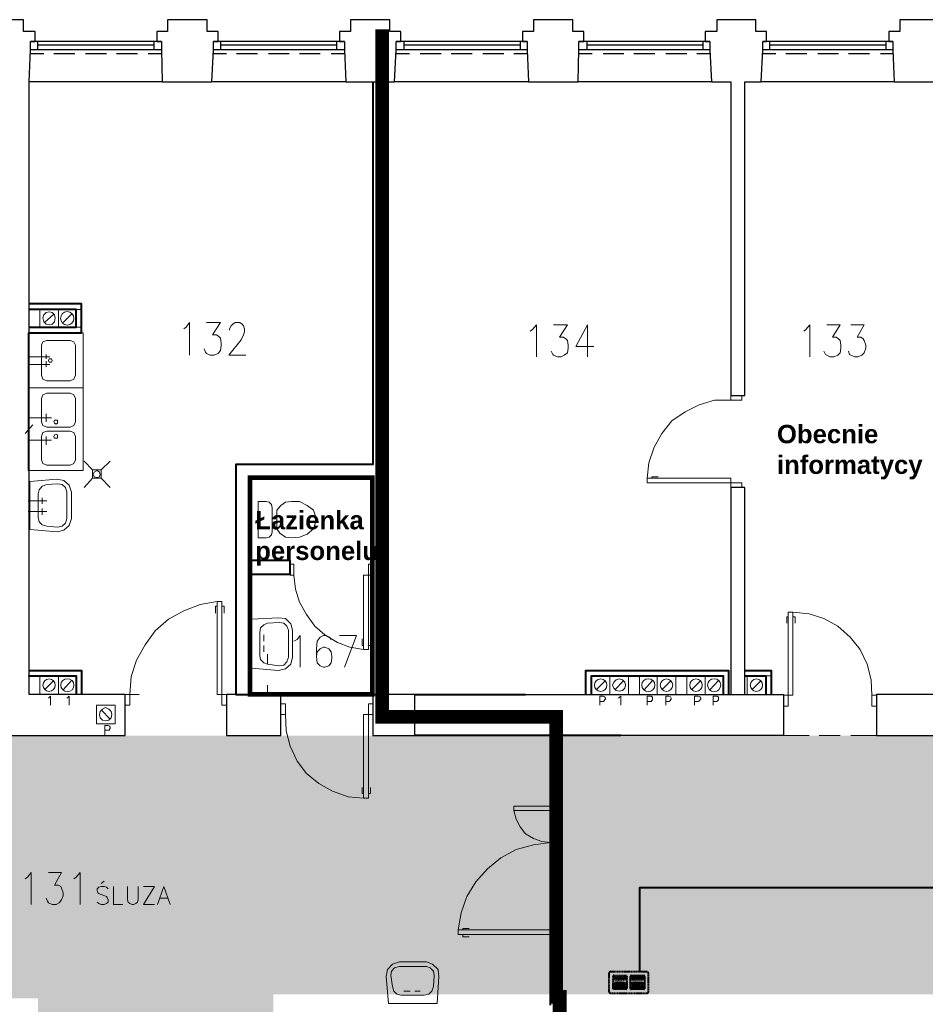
# Model space of a CAD drawing. Header units: millimetres. Extents: x 1 to 17496, y 1 to 30809.
# Tile 89 of 256: x 9136 to 10120, y 12992 to 14062. Entities that reach past the tile are written whole.
import ezdxf
from ezdxf.enums import TextEntityAlignment as Align

# ---------------------------------------------------------------- set-up
doc = ezdxf.new("R2010")
doc.units = ezdxf.units.MM
for name, pattern in [('BORDER', [1.75, 0.5, -0.25, 0.5, -0.25, 0, -0.25]), ('CENTER', [2, 1.25, -0.25, 0.25, -0.25]), ('DASHDOT2', [0.5, 0.25, -0.125, 0, -0.125])]:
    doc.linetypes.add(name, pattern=pattern)
for name, color, linetype, lineweight in [('0_Przyz_FIM1100', 1, 'BORDER', 40), ('0_Przyz_FIM1200', 1, 'CENTER', 40), ('0_Przyz_granicze oddziałów', 6, 'CENTER', 40), ('0_Przyz_instalacja do central', 1, 'Continuous', 40), ('0_Przyz_Ramka x4', 1, 'BORDER', 40), ('0_Przyz_Sala chorych', 5, 'BORDER', 40), ('0_Przyz_Łazienka personelu', 200, 'CENTER', 40), ('N_SSP_ewakuacja', 4, 'CENTER', 40)]:
    doc.layers.add(name, color=color, linetype=linetype, lineweight=lineweight)
for name, color, linetype in [('2DE_TXTMARK', 41, 'Continuous'), ('2DE_TXTNUM', 11, 'Continuous'), ('PDF _Geometria', 7, 'Continuous')]:
    doc.layers.add(name, color=color, linetype=linetype)
doc.styles.add('arial', font='arialbd.ttf')
doc.styles.add('CP_ATTR', font='ARIAL.TTF')
doc.styles.add('CP_ELATT', font='ARIAL.TTF')

# ---------------------------------------------------------------- blocks, each defined once
blk = doc.blocks.new('2de_abb_sig_046_18mvjo')
blk.add_lwpolyline([(0, 40), (0, 0, 0.414214), (1.5, -1.5), (21.5, -1.5, 0.414214), (23, 0), (23, 40, 0.414214), (21.5, 41.5), (1.5, 41.5, 0.414214)], format="xyb", close=True)
at = {"flags": 128}
for points in [[(4, 22.6), (4, 36.4)], [(4.6, 37), (18.4, 37)], [(19, 36.4), (19, 22.6)], [(18.4, 22), (4.6, 22)], [(4, 3.6), (4, 17.4)], [(4.6, 18), (18.4, 18)], [(19, 17.4), (19, 3.6)], [(18.4, 3), (4.6, 3)]]:
    blk.add_lwpolyline(points, dxfattribs=at)
for centre, start, end in [((4.6, 36.4), 90, 180), ((18.4, 36.4), 0, 90), ((4.6, 22.6), 180, 270), ((18.4, 22.6), 270, 0), ((4.6, 17.4), 90, 180), ((18.4, 17.4), 0, 90), ((4.6, 3.6), 180, 270), ((18.4, 3.6), 270, 0)]:
    blk.add_arc(centre, 0.6, start, end)
at = {"linetype": 'Continuous', "style": 'CP_ATTR', "flags": 9}
for tag in ['NAME', 'ARTICLE', 'MARK2', 'OTHER1', 'PRODUCT-TYPE', 'ORDER-NO', 'PRODUCER', 'VOLTAGE', 'CURRENT', 'POWER', 'CHARACTER', 'IP', 'OTHER', 'LINK', 'WEIGHT', 'NUMBER', 'GROUP', 'FUNCTION', 'EL-STATUS']:
    blk.add_attdef(tag, text='', height=0.00005, dxfattribs=at).set_placement((0, 0), align=Align.MIDDLE_LEFT)
at = {"layer": '2DE_TXTMARK', "linetype": 'ByBlock', "style": 'CP_ATTR', "width": 0.8, "flags": 8}
blk.add_attdef('MARK1', text='', height=1.8, dxfattribs=at).set_placement((11.5, 47), align=Align.CENTER)
at = {"layer": '2DE_TXTNUM', "style": 'CP_ELATT', "width": 0.8}
blk.add_attdef('TAG', text='', height=2.5, dxfattribs=at).set_placement((11.5, 43), align=Align.CENTER)
blk = doc.blocks.new('2de_abb_sig_007_fzx2ohn')
blk.add_hatch(color=10).paths.add_polyline_path([(1.5, -2.3), (13.5, -2.3), (13.5, 0), (1.5, 0)])
at = {"color": 10}
for p, q in [((1.5, 0), (13.5, 0)), ((1.5, 0), (1.5, -2.3)), ((13.5, 0), (13.5, -2.3)), ((1.5, -2.3), (13.5, -2.3))]:
    blk.add_line(p, q, dxfattribs=at)
at = {"flags": 128}
for points in [[(0, -6.9), (0, 6.9)], [(0.6, 7.5), (14.4, 7.5)], [(15, 6.9), (15, -6.9)], [(14.4, -7.5), (0.6, -7.5)]]:
    blk.add_lwpolyline(points, dxfattribs=at)
for points in [[(1.5, 3.4), (1.5, 6.4)], [(2, 6.4), (2, 3.4)], [(2.4, 3.4), (2.4, 6.4)], [(2.9, 6.4), (2.9, 3.4)], [(3.3, 3.4), (3.3, 6.4)], [(3.8, 6.4), (3.8, 3.4)], [(4.2, 3.4), (4.2, 6.4)], [(4.7, 6.4), (4.7, 3.4)], [(5.1, 3.4), (5.1, 6.4)], [(5.6, 6.4), (5.6, 3.4)], [(6, 3.4), (6, 6.4)], [(6.5, 6.4), (6.5, 3.4)], [(6.9, 3.4), (6.9, 6.4)], [(7.4, 6.4), (7.4, 3.4)], [(7.8, 3.4), (7.8, 6.4)], [(8.3, 6.4), (8.3, 3.4)], [(8.7, 3.4), (8.7, 6.4)], [(9.2, 6.4), (9.2, 3.4)], [(9.6, 3.4), (9.6, 6.4)], [(10.1, 6.4), (10.1, 3.4)], [(10.5, 3.4), (10.5, 6.4)], [(11, 6.4), (11, 3.4)], [(11.4, 3.4), (11.4, 6.4)], [(11.9, 6.4), (11.9, 3.4)], [(12.3, 3.4), (12.3, 6.4)], [(12.8, 6.4), (12.8, 3.4)], [(13.2, 3.4), (13.2, 6.4)], [(13.7, 6.4), (13.7, 3.4)], [(1.5, -6.4), (1.5, -3.4)], [(2, -3.4), (2, -6.4)], [(2.4, -6.4), (2.4, -3.4)], [(2.9, -3.4), (2.9, -6.4)], [(3.3, -6.4), (3.3, -3.4)], [(3.8, -3.4), (3.8, -6.4)], [(4.2, -6.4), (4.2, -3.4)], [(4.7, -3.4), (4.7, -6.4)], [(5.1, -6.4), (5.1, -3.4)], [(5.6, -3.4), (5.6, -6.4)], [(6, -6.4), (6, -3.4)], [(6.5, -3.4), (6.5, -6.4)], [(6.9, -6.4), (6.9, -3.4)], [(7.4, -3.4), (7.4, -6.4)], [(7.8, -6.4), (7.8, -3.4)], [(8.3, -3.4), (8.3, -6.4)], [(8.7, -6.4), (8.7, -3.4)], [(9.2, -3.4), (9.2, -6.4)], [(9.6, -6.4), (9.6, -3.4)], [(10.1, -3.4), (10.1, -6.4)], [(10.5, -6.4), (10.5, -3.4)], [(11, -3.4), (11, -6.4)], [(11.4, -6.4), (11.4, -3.4)], [(11.9, -3.4), (11.9, -6.4)], [(12.3, -6.4), (12.3, -3.4)], [(12.8, -3.4), (12.8, -6.4)], [(13.2, -6.4), (13.2, -3.4)], [(13.7, -3.4), (13.7, -6.4)]]:
    blk.add_lwpolyline(points)
for centre, radius, start, end in [((0.6, 6.9), 0.6, 90, 180), ((1.7, 6.4), 0.225, 0, 180), ((1.7, 3.4), 0.225, 180, 0), ((2.6, 6.4), 0.225, 0, 180), ((2.6, 3.4), 0.225, 180, 0), ((3.5, 6.4), 0.225, 0, 180), ((3.5, 3.4), 0.225, 180, 0), ((4.4, 6.4), 0.225, 0, 180), ((4.4, 3.4), 0.225, 180, 0), ((5.3, 6.4), 0.225, 0, 180), ((5.3, 3.4), 0.225, 180, 0), ((6.2, 6.4), 0.225, 0, 180), ((6.2, 3.4), 0.225, 180, 0), ((7.1, 6.4), 0.225, 0, 180), ((7.1, 3.4), 0.225, 180, 0), ((8, 6.4), 0.225, 0, 180), ((8, 3.4), 0.225, 180, 0), ((8.9, 6.4), 0.225, 0, 180), ((8.9, 3.4), 0.225, 180, 0), ((9.8, 6.4), 0.225, 0, 180), ((9.8, 3.4), 0.225, 180, 0), ((10.7, 6.4), 0.225, 0, 180), ((10.7, 3.4), 0.225, 180, 0), ((11.6, 6.4), 0.225, 0, 180), ((11.6, 3.4), 0.225, 180, 0), ((12.5, 6.4), 0.225, 0, 180), ((12.5, 3.4), 0.225, 180, 0), ((13.4, 6.4), 0.225, 0, 180), ((13.4, 3.4), 0.225, 180, 0), ((14.4, 6.9), 0.6, 0, 90), ((0.6, -6.9), 0.6, 180, 270), ((1.7, -3.4), 0.225, 0, 180), ((1.7, -6.4), 0.225, 180, 0), ((2.6, -3.4), 0.225, 0, 180), ((2.6, -6.4), 0.225, 180, 0), ((3.5, -3.4), 0.225, 0, 180), ((3.5, -6.4), 0.225, 180, 0), ((4.4, -3.4), 0.225, 0, 180), ((4.4, -6.4), 0.225, 180, 0), ((5.3, -3.4), 0.225, 0, 180), ((5.3, -6.4), 0.225, 180, 0), ((6.2, -3.4), 0.225, 0, 180), ((6.2, -6.4), 0.225, 180, 0), ((7.1, -3.4), 0.225, 0, 180), ((7.1, -6.4), 0.225, 180, 0), ((8, -3.4), 0.225, 0, 180), ((8, -6.4), 0.225, 180, 0), ((8.9, -3.4), 0.225, 0, 180), ((8.9, -6.4), 0.225, 180, 0), ((9.8, -3.4), 0.225, 0, 180), ((9.8, -6.4), 0.225, 180, 0), ((10.7, -3.4), 0.225, 0, 180), ((10.7, -6.4), 0.225, 180, 0), ((11.6, -3.4), 0.225, 0, 180), ((11.6, -6.4), 0.225, 180, 0), ((12.5, -3.4), 0.225, 0, 180), ((12.5, -6.4), 0.225, 180, 0), ((13.4, -3.4), 0.225, 0, 180), ((13.4, -6.4), 0.225, 180, 0), ((14.4, -6.9), 0.6, 270, 0)]:
    blk.add_arc(centre, radius, start, end)
at = {"linetype": 'Continuous', "style": 'CP_ATTR', "flags": 9}
for tag in ['EL-STATUS', 'FUNCTION', 'GROUP', 'NUMBER', 'WEIGHT', 'LINK', 'OTHER', 'IP', 'CHARACTER', 'POWER', 'CURRENT', 'VOLTAGE', 'PRODUCER', 'ORDER-NO', 'PRODUCT-TYPE', 'OTHER1', 'MARK2', 'ARTICLE', 'NAME']:
    blk.add_attdef(tag, text='', height=0.00005, dxfattribs=at).set_placement((0, -6.9), align=Align.MIDDLE_LEFT)
at = {"layer": '2DE_TXTMARK', "linetype": 'ByBlock', "style": 'CP_ATTR', "width": 0.8, "flags": 8}
blk.add_attdef('MARK1', text='', height=1.8, dxfattribs=at).set_placement((7.5, 1.5), align=Align.MIDDLE_CENTER)
at = {"layer": '2DE_TXTNUM', "style": 'CP_ELATT', "width": 0.8}
blk.add_attdef('TAG', text='', height=2.5, dxfattribs=at).set_placement((7.5, 9), align=Align.CENTER)
blk = doc.blocks.new('2de_abb_sig_005_fzxsvu1')
blk.add_hatch(color=50).paths.add_polyline_path([(1.5, -2.3), (13.5, -2.3), (13.5, 0), (1.5, 0)])
at = {"color": 50}
for p, q in [((1.5, 0), (13.5, 0)), ((1.5, 0), (1.5, -2.3)), ((13.5, 0), (13.5, -2.3)), ((1.5, -2.3), (13.5, -2.3))]:
    blk.add_line(p, q, dxfattribs=at)
at = {"flags": 128}
for points in [[(0, -6.9), (0, 6.9)], [(0.6, 7.5), (14.4, 7.5)], [(15, 6.9), (15, -6.9)], [(14.4, -7.5), (0.6, -7.5)]]:
    blk.add_lwpolyline(points, dxfattribs=at)
for points in [[(1.5, 3.4), (1.5, 6.4)], [(2, 6.4), (2, 3.4)], [(2.4, 3.4), (2.4, 6.4)], [(2.9, 6.4), (2.9, 3.4)], [(3.3, 3.4), (3.3, 6.4)], [(3.8, 6.4), (3.8, 3.4)], [(4.2, 3.4), (4.2, 6.4)], [(4.7, 6.4), (4.7, 3.4)], [(5.1, 3.4), (5.1, 6.4)], [(5.6, 6.4), (5.6, 3.4)], [(6, 3.4), (6, 6.4)], [(6.5, 6.4), (6.5, 3.4)], [(6.9, 3.4), (6.9, 6.4)], [(7.4, 6.4), (7.4, 3.4)], [(7.8, 3.4), (7.8, 6.4)], [(8.3, 6.4), (8.3, 3.4)], [(8.7, 3.4), (8.7, 6.4)], [(9.2, 6.4), (9.2, 3.4)], [(9.6, 3.4), (9.6, 6.4)], [(10.1, 6.4), (10.1, 3.4)], [(10.5, 3.4), (10.5, 6.4)], [(11, 6.4), (11, 3.4)], [(11.4, 3.4), (11.4, 6.4)], [(11.9, 6.4), (11.9, 3.4)], [(12.3, 3.4), (12.3, 6.4)], [(12.8, 6.4), (12.8, 3.4)], [(13.2, 3.4), (13.2, 6.4)], [(13.7, 6.4), (13.7, 3.4)], [(1.5, -6.4), (1.5, -3.4)], [(2, -3.4), (2, -6.4)], [(2.4, -6.4), (2.4, -3.4)], [(2.9, -3.4), (2.9, -6.4)], [(3.3, -6.4), (3.3, -3.4)], [(3.8, -3.4), (3.8, -6.4)], [(4.2, -6.4), (4.2, -3.4)], [(4.7, -3.4), (4.7, -6.4)], [(5.1, -6.4), (5.1, -3.4)], [(5.6, -3.4), (5.6, -6.4)], [(6, -6.4), (6, -3.4)], [(6.5, -3.4), (6.5, -6.4)], [(6.9, -6.4), (6.9, -3.4)], [(7.4, -3.4), (7.4, -6.4)], [(7.8, -6.4), (7.8, -3.4)], [(8.3, -3.4), (8.3, -6.4)], [(8.7, -6.4), (8.7, -3.4)], [(9.2, -3.4), (9.2, -6.4)], [(9.6, -6.4), (9.6, -3.4)], [(10.1, -3.4), (10.1, -6.4)], [(10.5, -6.4), (10.5, -3.4)], [(11, -3.4), (11, -6.4)], [(11.4, -6.4), (11.4, -3.4)], [(11.9, -3.4), (11.9, -6.4)], [(12.3, -6.4), (12.3, -3.4)], [(12.8, -3.4), (12.8, -6.4)], [(13.2, -6.4), (13.2, -3.4)], [(13.7, -3.4), (13.7, -6.4)]]:
    blk.add_lwpolyline(points)
for centre, radius, start, end in [((0.6, 6.9), 0.6, 90, 180), ((1.7, 6.4), 0.225, 0, 180), ((1.7, 3.4), 0.225, 180, 0), ((2.6, 6.4), 0.225, 0, 180), ((2.6, 3.4), 0.225, 180, 0), ((3.5, 6.4), 0.225, 0, 180), ((3.5, 3.4), 0.225, 180, 0), ((4.4, 6.4), 0.225, 0, 180), ((4.4, 3.4), 0.225, 180, 0), ((5.3, 6.4), 0.225, 0, 180), ((5.3, 3.4), 0.225, 180, 0), ((6.2, 6.4), 0.225, 0, 180), ((6.2, 3.4), 0.225, 180, 0), ((7.1, 6.4), 0.225, 0, 180), ((7.1, 3.4), 0.225, 180, 0), ((8, 6.4), 0.225, 0, 180), ((8, 3.4), 0.225, 180, 0), ((8.9, 6.4), 0.225, 0, 180), ((8.9, 3.4), 0.225, 180, 0), ((9.8, 6.4), 0.225, 0, 180), ((9.8, 3.4), 0.225, 180, 0), ((10.7, 6.4), 0.225, 0, 180), ((10.7, 3.4), 0.225, 180, 0), ((11.6, 6.4), 0.225, 0, 180), ((11.6, 3.4), 0.225, 180, 0), ((12.5, 6.4), 0.225, 0, 180), ((12.5, 3.4), 0.225, 180, 0), ((13.4, 6.4), 0.225, 0, 180), ((13.4, 3.4), 0.225, 180, 0), ((14.4, 6.9), 0.6, 0, 90), ((0.6, -6.9), 0.6, 180, 270), ((1.7, -3.4), 0.225, 0, 180), ((1.7, -6.4), 0.225, 180, 0), ((2.6, -3.4), 0.225, 0, 180), ((2.6, -6.4), 0.225, 180, 0), ((3.5, -3.4), 0.225, 0, 180), ((3.5, -6.4), 0.225, 180, 0), ((4.4, -3.4), 0.225, 0, 180), ((4.4, -6.4), 0.225, 180, 0), ((5.3, -3.4), 0.225, 0, 180), ((5.3, -6.4), 0.225, 180, 0), ((6.2, -3.4), 0.225, 0, 180), ((6.2, -6.4), 0.225, 180, 0), ((7.1, -3.4), 0.225, 0, 180), ((7.1, -6.4), 0.225, 180, 0), ((8, -3.4), 0.225, 0, 180), ((8, -6.4), 0.225, 180, 0), ((8.9, -3.4), 0.225, 0, 180), ((8.9, -6.4), 0.225, 180, 0), ((9.8, -3.4), 0.225, 0, 180), ((9.8, -6.4), 0.225, 180, 0), ((10.7, -3.4), 0.225, 0, 180), ((10.7, -6.4), 0.225, 180, 0), ((11.6, -3.4), 0.225, 0, 180), ((11.6, -6.4), 0.225, 180, 0), ((12.5, -3.4), 0.225, 0, 180), ((12.5, -6.4), 0.225, 180, 0), ((13.4, -3.4), 0.225, 0, 180), ((13.4, -6.4), 0.225, 180, 0), ((14.4, -6.9), 0.6, 270, 0)]:
    blk.add_arc(centre, radius, start, end)
at = {"linetype": 'Continuous', "style": 'CP_ATTR', "flags": 9}
for tag in ['EL-STATUS', 'FUNCTION', 'GROUP', 'NUMBER', 'WEIGHT', 'LINK', 'OTHER', 'IP', 'CHARACTER', 'POWER', 'CURRENT', 'VOLTAGE', 'PRODUCER', 'ORDER-NO', 'PRODUCT-TYPE', 'OTHER1', 'MARK2', 'ARTICLE', 'NAME']:
    blk.add_attdef(tag, text='', height=0.00005, dxfattribs=at).set_placement((0, -6.9), align=Align.MIDDLE_LEFT)
at = {"layer": '2DE_TXTMARK', "linetype": 'ByBlock', "style": 'CP_ATTR', "width": 0.8, "flags": 8}
blk.add_attdef('MARK1', text='', height=1.8, dxfattribs=at).set_placement((7.5, 1.5), align=Align.MIDDLE_CENTER)
at = {"layer": '2DE_TXTNUM', "style": 'CP_ELATT', "width": 0.8}
blk.add_attdef('TAG', text='', height=2.5, dxfattribs=at).set_placement((7.5, 9), align=Align.CENTER)

msp = doc.modelspace()

# ---------------------------------------------------------------- hatches: boundary and pattern name
at = {"layer": 'N_SSP_ewakuacja', "lineweight": 60, "transparency": 33554457}
h = msp.add_hatch(color=51, dxfattribs=at)
h.dxf.hatch_style = 1
h.paths.add_polyline_path([(5586.2, 13139.6), (5591.6, 13124.3), (5591.6, 12998.2), (9155.5, 12998.2), (9155.5, 12381.5), (9411.6, 12381.5), (9411.6, 13002.4), (13346.5, 13002.4), (13346.5, 12870.1), (13564.1, 12870.1), (13564.1, 13410), (13350.7, 13410), (13350.7, 13283.7), (6331.8, 13283.7), (6331.8, 13153), (6137.1, 13153), (6137.1, 13139.6)])

# ---------------------------------------------------------------- linework, layer by layer
at = {"layer": '0_Przyz_granicze oddziałów', "linetype": 'DASHDOT2', "lineweight": 53, "ltscale": 500, "const_width": 15}
msp.add_lwpolyline([(9529.8, 14051.8), (9529.8, 13304.3), (9719, 13304.3), (9719, 12999.8), (9722.8, 12999.8), (9722.8, 12515), (9730.2, 11393.8), (9730.2, 11393.8)], dxfattribs=at)
at = {"layer": '0_Przyz_instalacja do central'}
msp.add_lwpolyline([(11458.7, 13118.2), (9809.7, 13118.2), (9809.7, 13027.1)], dxfattribs=at)
at = {"layer": '0_Przyz_Łazienka personelu', "ltscale": 500, "const_width": 5}
msp.add_lwpolyline([(9386, 13564.4), (9519.2, 13564.4), (9519.2, 13328.7), (9386.1, 13328.7)], close=True, dxfattribs=at)
at = {"layer": 'PDF _Geometria', "lineweight": 25}
for points in [[(9092, 13994.8), (9092, 13328.6), (8998.5, 13328.6), (8998.5, 13284), (9250.3, 13284), (9250.3, 13328.6), (9145.9, 13328.6), (9145.9, 13994.8), (9147.6, 14029.3), (9147.6, 14038.6), (9152.6, 14038.6), (9152.6, 14049.5), (9140, 14049.5), (9140, 14062.2), (9118.9, 14062.2), (9097.9, 14062.2), (9097.9, 14049.5), (9085.2, 14049.5), (9085.2, 14038.6), (9090.3, 14038.6), (9090.3, 14029.3), (9092, 13994.8), (8947.1, 13994.8)], [(9290.7, 13994.8), (9344.6, 13994.8), (9346.3, 14029.3), (9346.3, 14038.6), (9351.4, 14038.6), (9351.4, 14049.5), (9339.6, 14049.5), (9339.6, 14062.2), (9317.7, 14062.2), (9296.6, 14062.2), (9296.6, 14049.5), (9284.8, 14049.5), (9284.8, 14038.6), (9289.9, 14038.6), (9289.9, 14029.3), (9290.7, 13994.8), (9145.9, 13994.8)], [(9490.3, 13994.8), (9543.4, 13994.8), (9545.1, 14029.3), (9545.1, 14038.6), (9550.1, 14038.6), (9550.1, 14049.5), (9538.3, 14049.5), (9538.3, 14062.2), (9516.4, 14062.2), (9495.4, 14062.2), (9495.4, 14049.5), (9483.6, 14049.5), (9483.6, 14038.6), (9488.7, 14038.6), (9488.7, 14029.3), (9490.3, 13994.8), (9344.6, 13994.8)], [(9689.1, 13994.8), (9743, 13994.8), (9743.8, 14029.3), (9743.8, 14038.6), (9748.9, 14038.6), (9748.9, 14049.5), (9737.1, 14049.5), (9737.1, 14062.2), (9716.1, 14062.2), (9694.2, 14062.2), (9694.2, 14049.5), (9682.4, 14049.5), (9682.4, 14038.6), (9687.4, 14038.6), (9687.4, 14029.3), (9689.1, 13994.8), (9543.4, 13994.8)], [(9887.9, 13994.8), (9908.9, 13994.8), (9908.9, 13653.7), (9924.1, 13653.7), (9924.1, 13994.8), (9941.8, 13994.8), (9943.5, 14029.3), (9943.5, 14038.6), (9947.7, 14038.6), (9947.7, 14049.5), (9935.9, 14049.5), (9935.9, 14062.2), (9914.8, 14062.2), (9893.8, 14062.2), (9893.8, 14049.5), (9881.1, 14049.5), (9881.1, 14038.6), (9886.2, 14038.6), (9886.2, 14029.3), (9887.9, 13994.8), (9743, 13994.8)], [(10086.6, 13994.8), (10140.5, 13994.8), (10142.2, 14029.3), (10142.2, 14038.6), (10147.3, 14038.6), (10147.3, 14049.5), (10135.5, 14049.5), (10135.5, 14062.2), (10113.6, 14062.2), (10092.5, 14062.2), (10092.5, 14049.5), (10080.7, 14049.5), (10080.7, 14038.6), (10084.9, 14038.6), (10084.9, 14029.3), (10086.6, 13994.8), (9941.8, 13994.8)], [(9289.9, 14038.6), (9147.6, 14038.6)], [(9155.1, 14038.6), (9155.1, 14029.3)], [(9281.5, 14034.4), (9155.1, 14034.4)], [(9281.5, 14038.6), (9281.5, 14029.3)], [(9488.7, 14038.6), (9346.3, 14038.6)], [(9353.9, 14038.6), (9353.9, 14029.3)], [(9480.2, 14034.4), (9353.9, 14034.4)], [(9480.2, 14038.6), (9480.2, 14029.3)], [(9687.4, 14038.6), (9545.1, 14038.6)], [(9553.5, 14038.6), (9553.5, 14029.3)], [(9679.8, 14034.4), (9553.5, 14034.4)], [(9679.8, 14038.6), (9679.8, 14029.3)], [(9886.2, 14038.6), (9743.8, 14038.6)], [(9752.3, 14038.6), (9752.3, 14029.3)], [(9878.6, 14034.4), (9752.3, 14034.4)], [(9878.6, 14038.6), (9878.6, 14029.3)], [(10084.9, 14038.6), (9943.5, 14038.6)], [(9951, 14038.6), (9951, 14029.3)], [(10077.4, 14034.4), (9951, 14034.4)], [(10077.4, 14038.6), (10077.4, 14029.3)], [(9161.9, 14025.1), (9146.7, 14025.1)], [(9289.9, 14029.3), (9147.6, 14029.3)], [(9195.6, 14025.1), (9172.8, 14025.1)], [(9230.1, 14025.1), (9207.3, 14025.1)], [(9263.8, 14025.1), (9241, 14025.1)], [(9289.9, 14025.1), (9275.6, 14025.1)], [(9488.7, 14029.3), (9346.3, 14029.3)], [(9360.6, 14025.1), (9346.3, 14025.1)], [(9394.3, 14025.1), (9371.6, 14025.1)], [(9428.9, 14025.1), (9406.1, 14025.1)], [(9462.5, 14025.1), (9439.8, 14025.1)], [(9488.7, 14025.1), (9474.3, 14025.1)], [(9687.4, 14029.3), (9545.1, 14029.3)], [(9559.4, 14025.1), (9545.1, 14025.1)], [(9593.9, 14025.1), (9571.2, 14025.1)], [(9627.6, 14025.1), (9604.9, 14025.1)], [(9662.2, 14025.1), (9639.4, 14025.1)], [(9687.4, 14025.1), (9673.1, 14025.1)], [(9886.2, 14029.3), (9743.8, 14029.3)], [(9758.2, 14025.1), (9743.8, 14025.1)], [(9792.7, 14025.1), (9770, 14025.1)], [(9826.4, 14025.1), (9803.6, 14025.1)], [(9860.9, 14025.1), (9838.2, 14025.1)], [(9886.2, 14025.1), (9871.9, 14025.1)], [(9957.8, 14025.1), (9942.6, 14025.1)], [(10084.9, 14029.3), (9943.5, 14029.3)], [(9991.5, 14025.1), (9968.7, 14025.1)], [(10026, 14025.1), (10003.3, 14025.1)], [(10059.7, 14025.1), (10036.9, 14025.1)], [(10085.8, 14025.1), (10071.5, 14025.1)], [(9924.1, 13328.6), (9924.1, 13553.5), (9908.9, 13553.5), (9908.9, 13328.6)], [(9685.7, 13328.6), (9966.2, 13328.6), (9966.2, 13284), (9789.3, 13284)]]:
    msp.add_lwpolyline(points, dxfattribs=at)
at = {"layer": 'PDF _Geometria', "lineweight": 18}
for points in [[(9234.3, 13994.8), (9216.6, 13994.8)], [(9588, 13994.8), (9569.5, 13994.8)], [(9145.9, 13797.7), (9145.9, 13779.2)], [(9197.2, 13747.2), (9203.1, 13747.2)], [(9162.7, 13732.9), (9172.8, 13742.1)], [(9182.9, 13732.9), (9192.2, 13742.1)], [(9197.2, 13727.8), (9203.1, 13727.8)], [(9314.3, 13726.1), (9316.8, 13727.8), (9320.2, 13732.9), (9320.2, 13697.5)], [(9338.7, 13732.9), (9353.9, 13732.9), (9345.5, 13719.4), (9349.7, 13719.4), (9352.2, 13717.7), (9353.9, 13716), (9354.7, 13711), (9354.7, 13707.6), (9353.9, 13702.6), (9351.4, 13699.2), (9347.2, 13697.5), (9342.9, 13697.5), (9338.7, 13699.2), (9337.9, 13700.9), (9336.2, 13704.2)], [(9364, 13724.5), (9364, 13726.1), (9365.7, 13729.5), (9367.4, 13731.2), (9369.9, 13732.9), (9375, 13732.9), (9377.5, 13731.2), (9379.2, 13729.5), (9380, 13726.1), (9380, 13722.8), (9379.2, 13719.4), (9376.6, 13714.3), (9363.2, 13697.5), (9381.7, 13697.5)], [(9690.8, 13723.6), (9693.3, 13725.3), (9697.5, 13730.3), (9697.5, 13695.8)], [(9716.1, 13730.3), (9731.2, 13730.3), (9722.8, 13716.9), (9727, 13716.9), (9729.5, 13715.2), (9731.2, 13713.5), (9732.1, 13708.4), (9732.1, 13705.1), (9731.2, 13700), (9727.8, 13697.5), (9724.5, 13695.8), (9720.3, 13695.8), (9716.1, 13697.5), (9715.2, 13698.3), (9713.5, 13701.7)], [(9753.1, 13695.8), (9753.1, 13730.3), (9740.5, 13706.8), (9759.8, 13706.8)], [(9988.1, 13723.6), (9990.6, 13725.3), (9994.8, 13730.3), (9994.8, 13695.8)], [(10013.4, 13730.3), (10027.7, 13730.3), (10019.3, 13716.9), (10023.5, 13716.9), (10026, 13715.2), (10027.7, 13713.5), (10028.5, 13708.4), (10028.5, 13705.1), (10027.7, 13700), (10025.1, 13697.5), (10020.9, 13695.8), (10016.7, 13695.8), (10013.4, 13697.5), (10011.7, 13698.3), (10010, 13701.7)], [(10039.5, 13730.3), (10053.8, 13730.3), (10046.2, 13716.9), (10050.4, 13716.9), (10052.9, 13715.2), (10053.8, 13713.5), (10055.5, 13708.4), (10055.5, 13705.1), (10053.8, 13700), (10051.3, 13697.5), (10047, 13695.8), (10043.7, 13695.8), (10039.5, 13697.5), (10037.8, 13698.3), (10036.9, 13701.7)], [(9145, 13695.8), (9168.6, 13695.8)], [(9164.4, 13698.3), (9164.4, 13693.3)], [(9145, 13687.4), (9168.6, 13687.4)], [(9164.4, 13684.9), (9164.4, 13690.8)], [(9908.9, 13648.7), (9891.2, 13648.7), (9874.4, 13643.6), (9859.2, 13636), (9844.9, 13625.9), (9834, 13612.4), (9825.5, 13597.3), (9819.6, 13580.4), (9818, 13563.6)], [(9145, 13629.3), (9170.3, 13629.3)], [(9164.4, 13633.5), (9164.4, 13625.1)], [(9150.1, 13621.7), (9141.7, 13612.4)], [(9145.9, 13625.9), (9145.9, 13608.2)], [(9164.4, 13599.8), (9164.4, 13609.1)], [(9145, 13604.9), (9170.3, 13604.9)], [(9205.7, 13582.1), (9214.9, 13572.9)], [(9234.3, 13582.1), (9224.2, 13572.9)], [(9214.9, 13563.6), (9214.9, 13572.9), (9224.2, 13572.9), (9224.2, 13563.6), (9214.9, 13563.6), (9205.7, 13553.5)], [(9224.2, 13563.6), (9234.3, 13553.5)], [(9823, 13563.6), (9823, 13565.3), (9829.8, 13565.3)], [(9160.2, 13542.5), (9160.2, 13535.8)], [(9145, 13539.2), (9165.2, 13539.2)], [(9160.2, 13524), (9160.2, 13530.7)], [(9145, 13527.4), (9165.2, 13527.4)], [(9385.9, 13521.5), (9385.9, 13503.8)], [(9519.8, 13503.8), (9519.8, 13521.5)], [(9385.9, 13448.2), (9385.9, 13459.2)], [(9433.9, 13458.3), (9435.6, 13443.1), (9439.8, 13428.8), (9447.4, 13415.4), (9456.6, 13402.7), (9467.6, 13393.5), (9481.1, 13385), (9494.5, 13380), (9509.7, 13377.5)], [(9385.9, 13430.5), (9385.9, 13442.3)], [(9255.4, 13328.6), (9257, 13348), (9262.9, 13365.7), (9272.2, 13382.5), (9283.1, 13397.7), (9297.5, 13410.3), (9314.3, 13419.6), (9332, 13426.3), (9350.5, 13429.7)], [(9350.5, 13424.6), (9348.8, 13424.6), (9348.8, 13417)], [(9355.6, 13424.6), (9358.1, 13424.6), (9358.1, 13417)], [(9385.9, 13413.7), (9385.9, 13425.5)], [(9924.1, 13423.8), (9924.1, 13406.1)], [(9370.7, 13422.9), (9370.7, 13404.4)], [(10062.2, 13327.8), (10061.4, 13344.6), (10057.2, 13361.5), (10049.6, 13377.5), (10038.6, 13390.9), (10025.1, 13402.7), (10010, 13411.1), (9994, 13416.2), (9976.3, 13417.9)], [(9385.9, 13396.8), (9385.9, 13407.8)], [(9405.3, 13361.5), (9417.9, 13359.8), (9423, 13360.6), (9426.3, 13364), (9428, 13369), (9428, 13398.5), (9426.3, 13402.7), (9423, 13406.1), (9417.9, 13406.9), (9405.3, 13406.1), (9401.1, 13404.4), (9397.7, 13401), (9396.9, 13396), (9396.9, 13370.7), (9397.7, 13366.5), (9401.1, 13363.1), (9405.3, 13361.5), (9405.3, 13372.4)], [(9971.2, 13412.8), (9969.6, 13412.8), (9969.6, 13406.1)], [(9976.3, 13412.8), (9978.8, 13412.8), (9978.8, 13406.1)], [(9401.1, 13393.5), (9401.1, 13386.7)], [(9433.9, 13386.7), (9437.3, 13388.4), (9440.6, 13392.6), (9440.6, 13358.1)], [(9474.3, 13388.4), (9472.7, 13390.9), (9468.4, 13392.6), (9465.9, 13392.6), (9462.5, 13390.9), (9459.2, 13386.7), (9458.3, 13378.3), (9458.3, 13369.9), (9459.2, 13363.1), (9462.5, 13359.8), (9465.9, 13358.1), (9467.6, 13358.1), (9471.8, 13359.8), (9474.3, 13363.1), (9475.2, 13368.2), (9475.2, 13369.9), (9474.3, 13374.9), (9471.8, 13378.3), (9467.6, 13380), (9465.9, 13380), (9462.5, 13378.3), (9459.2, 13374.9), (9458.3, 13369.9)], [(9488.7, 13358.1), (9502.1, 13392.6), (9483.6, 13392.6)], [(9385.9, 13380), (9385.9, 13390.9)], [(9401.1, 13374.9), (9401.1, 13381.7)], [(9509.7, 13381.7), (9508, 13381.7), (9508, 13389.2)], [(9514.8, 13381.7), (9517.3, 13381.7), (9517.3, 13389.2)], [(9385.9, 13362.3), (9385.9, 13374.1)], [(9157.7, 13348.8), (9145, 13348.8)], [(9822.2, 13354.7), (9839.9, 13354.7)], [(9946.8, 13348.8), (9952.7, 13348.8)], [(9162.7, 13333.7), (9172.8, 13343.8)], [(9182.9, 13333.7), (9192.2, 13343.8)], [(9392.6, 13328.6), (9405.3, 13328.6), (9405.3, 13338.7)], [(9762.4, 13333.7), (9772.5, 13343.8)], [(9782.6, 13333.7), (9792.7, 13343.8)], [(9814.6, 13333.7), (9823.9, 13343.8)], [(9834, 13333.7), (9844.1, 13343.8)], [(9866, 13333.7), (9876.1, 13343.8)], [(9886.2, 13333.7), (9895.4, 13343.8)], [(9931.7, 13333.7), (9941.8, 13343.8)], [(9203.1, 13328.6), (9216.6, 13328.6)], [(9221.7, 13328.6), (9233.5, 13328.6)], [(9239.4, 13328.6), (9250.3, 13328.6), (9265.5, 13328.6)], [(9358.1, 13328.6), (9369.9, 13328.6)], [(9375.8, 13328.6), (9386.7, 13328.6)], [(9166.9, 13324.4), (9167.8, 13325.2), (9169.4, 13326.9), (9169.4, 13316.8)], [(9187.1, 13324.4), (9188, 13325.2), (9189.7, 13326.9), (9189.7, 13316.8)], [(9766.6, 13316.8), (9766.6, 13326.9), (9770, 13326.9), (9771.6, 13326.1), (9772.5, 13324.4), (9772.5, 13323.6), (9771.6, 13322.7), (9771.6, 13321.9), (9770, 13321), (9766.6, 13321)], [(9786.8, 13324.4), (9787.6, 13325.2), (9789.3, 13326.9), (9789.3, 13316.8)], [(9818, 13316.8), (9818, 13326.9), (9822.2, 13326.9), (9823, 13326.1), (9823.9, 13326.1), (9823.9, 13322.7), (9823, 13321.9), (9822.2, 13321), (9818, 13321)], [(9838.2, 13316.8), (9838.2, 13326.9), (9841.5, 13326.9), (9843.2, 13326.1), (9844.1, 13324.4), (9844.1, 13323.6), (9843.2, 13322.7), (9843.2, 13321.9), (9841.5, 13321), (9838.2, 13321)], [(9869.3, 13316.8), (9869.3, 13326.9), (9873.5, 13326.9), (9875.2, 13326.1), (9876.1, 13324.4), (9876.1, 13323.6), (9875.2, 13322.7), (9875.2, 13321.9), (9873.5, 13321), (9869.3, 13321)], [(9889.6, 13316.8), (9889.6, 13326.9), (9893.8, 13326.9), (9894.6, 13326.1), (9895.4, 13326.1), (9895.4, 13322.7), (9894.6, 13321.9), (9893.8, 13321), (9889.6, 13321)], [(9224.2, 13311.8), (9234.3, 13301.7)], [(9424.6, 13306.7), (9425.5, 13289), (9429.7, 13272.2), (9437.3, 13256.2), (9447.4, 13242.7), (9460.9, 13231.8), (9476, 13223.3), (9492.9, 13217.4), (9509.7, 13215.7)], [(9228.4, 13284.8), (9228.4, 13294.9), (9231.8, 13294.9), (9233.5, 13294.1), (9234.3, 13293.2), (9234.3, 13291.5), (9233.5, 13290.7), (9233.5, 13289.9), (9228.4, 13289.9)], [(9966.2, 13284), (9994, 13284)], [(10004.9, 13284), (10027.7, 13284)], [(10039.5, 13284), (10067.3, 13284)], [(9509.7, 13220.8), (9508, 13220.8), (9508, 13227.5)], [(9514.8, 13220.8), (9517.3, 13220.8), (9517.3, 13227.5)], [(9673.1, 13202.3), (9712.7, 13202.3), (9712.7, 13212.4), (9724.5, 13212.4), (9724.5, 13207.3), (9673.1, 13207.3), (9673.1, 13202.3), (9675.6, 13193), (9679.8, 13184.6), (9685.7, 13177), (9694.2, 13172), (9703.4, 13168.6), (9712.7, 13167.7), (9694.2, 13165.2), (9675.6, 13160.2), (9658.8, 13150.9), (9644.5, 13139.1), (9631.8, 13124.8), (9621.7, 13108.8), (9615.8, 13091.1), (9612.5, 13072.6)], [(9141.7, 13128.2), (9144.2, 13129.8), (9148.4, 13134.9), (9148.4, 13100.4)], [(9166.9, 13134.9), (9181.2, 13134.9), (9173.7, 13121.4), (9177.9, 13121.4), (9180.4, 13119.7), (9181.2, 13118.1), (9182.9, 13113), (9182.9, 13109.6), (9181.2, 13105.4), (9178.7, 13102), (9175.3, 13100.4), (9171.1, 13100.4), (9166.9, 13102), (9166.1, 13103.7), (9164.4, 13107.1)], [(9194.7, 13128.2), (9197.2, 13129.8), (9201.5, 13134.9), (9201.5, 13100.4)], [(9224.2, 13123.1), (9227.6, 13125.6)], [(9231.8, 13117.2), (9230.1, 13118.9), (9227.6, 13119.7), (9224.2, 13119.7), (9221.7, 13118.9), (9220, 13117.2), (9220, 13115.5), (9220.8, 13113), (9221.7, 13112.2), (9223.4, 13111.3), (9228.4, 13109.6), (9230.1, 13108.8), (9230.9, 13107.9), (9231.8, 13105.4), (9231.8, 13102.9), (9230.1, 13101.2), (9227.6, 13100.4), (9224.2, 13100.4), (9221.7, 13101.2), (9220, 13102.9)], [(9237.7, 13119.7), (9237.7, 13100.4), (9247.8, 13100.4)], [(9252.8, 13119.7), (9252.8, 13105.4), (9253.7, 13102.9), (9255.4, 13101.2), (9257.9, 13100.4), (9259.6, 13100.4), (9262.1, 13101.2), (9263.8, 13102.9), (9264.6, 13105.4), (9264.6, 13119.7)], [(9282.3, 13100.4), (9270.5, 13100.4), (9282.3, 13119.7), (9270.5, 13119.7)], [(9285.7, 13100.4), (9292.4, 13119.7), (9299.2, 13100.4)], [(9288.2, 13107.1), (9296.6, 13107.1)], [(9617.5, 13072.6), (9617.5, 13074.3), (9624.3, 13074.3)], [(9617.5, 13067.5), (9617.5, 13065), (9624.3, 13065)], [(9553.5, 13006), (9560.2, 13006)], [(9571.2, 13006), (9565.3, 13006)]]:
    msp.add_lwpolyline(points, dxfattribs=at)
at = {"layer": 'PDF _Geometria', "lineweight": 40}
for points in [[(9519.8, 13994.8), (9519.8, 13578.7), (9370.7, 13578.7), (9370.7, 13328.6), (9385.9, 13328.6), (9385.9, 13459.2), (9429.7, 13459.2), (9429.7, 13474.3), (9385.9, 13474.3), (9385.9, 13563.6), (9519.8, 13563.6), (9519.8, 13328.6), (9535, 13328.6), (9535, 13994.8)], [(9145.9, 13721.9), (9203.1, 13721.9), (9203.1, 13753.1), (9145.9, 13753.1)], [(9145.9, 13727.8), (9197.2, 13727.8), (9197.2, 13747.2), (9145.9, 13747.2)], [(9145.9, 13354.7), (9203.1, 13354.7), (9203.1, 13328.6)], [(9145.9, 13348.8), (9197.2, 13348.8), (9197.2, 13328.6)], [(9751.4, 13328.6), (9751.4, 13354.7), (9906.4, 13354.7), (9906.4, 13328.6)], [(9757.3, 13328.6), (9757.3, 13348.8), (9900.5, 13348.8), (9900.5, 13328.6)], [(9924.1, 13354.7), (9952.7, 13354.7), (9952.7, 13328.6)], [(9924.1, 13348.8), (9946.8, 13348.8), (9946.8, 13328.6)], [(9565.3, 13328.6), (9685.7, 13328.6)], [(9789.3, 13284), (9565.3, 13284)], [(9724.5, 13284), (9724.5, 13212.4), (9712.7, 13212.4), (9712.7, 13284)], [(9712.7, 12990.9), (9712.7, 13062.5), (9724.5, 13062.5), (9724.5, 12990.9)]]:
    msp.add_lwpolyline(points, dxfattribs=at)
at = {"layer": 'PDF _Geometria', "lineweight": 18}
for points in [[(9177.9, 13727.8), (9177.9, 13747.2), (9157.7, 13747.2), (9157.7, 13727.8)], [(9197.2, 13727.8), (9197.2, 13747.2), (9177.9, 13747.2), (9177.9, 13727.8)], [(9174.5, 13737.9), (9173.7, 13741.3), (9171.1, 13743.8), (9167.8, 13744.7), (9164.4, 13743.8), (9161.9, 13741.3), (9161, 13737.9), (9161.9, 13733.7), (9164.4, 13731.2), (9167.8, 13730.3), (9171.1, 13731.2), (9173.7, 13733.7)], [(9204.8, 13662.1), (9204.8, 13721.9), (9145, 13721.9), (9145, 13662.1)], [(9165.2, 13713.5), (9161, 13711.8), (9159.3, 13708.4), (9159.3, 13675.6), (9161, 13671.4), (9165.2, 13669.7), (9190.5, 13669.7), (9194.7, 13671.4), (9196.4, 13675.6), (9196.4, 13708.4), (9194.7, 13711.8), (9190.5, 13713.5)], [(9168.6, 13693.3), (9167.8, 13693.3), (9166.9, 13691.6), (9167.8, 13689.9), (9170.3, 13689.9), (9171.1, 13691.6), (9170.3, 13693.3)], [(9204.8, 13572), (9204.8, 13662.1), (9145, 13662.1), (9145, 13572)], [(9165.2, 13656.2), (9161, 13654.5), (9159.3, 13650.3), (9159.3, 13625.1), (9161, 13620.9), (9165.2, 13619.2), (9190.5, 13619.2), (9194.7, 13620.9), (9196.4, 13625.1), (9196.4, 13650.3), (9194.7, 13654.5), (9190.5, 13656.2)], [(9920.7, 13648.7), (9920.7, 13653.7), (9908.9, 13653.7), (9908.9, 13648.7)], [(9175.3, 13626.8), (9173.7, 13626.8), (9172.8, 13625.1), (9173.7, 13623.4), (9175.3, 13622.5), (9177, 13623.4), (9177, 13626.8)], [(9165.2, 13577.9), (9190.5, 13577.9), (9194.7, 13579.6), (9196.4, 13583.8), (9196.4, 13609.1), (9194.7, 13613.3), (9190.5, 13615), (9165.2, 13615), (9161, 13613.3), (9159.3, 13609.1), (9159.3, 13583.8), (9161, 13579.6)], [(9175.3, 13611.6), (9173.7, 13610.8), (9172.8, 13609.1), (9173.7, 13607.4), (9177, 13607.4), (9177, 13610.8)], [(9223.4, 13567.8), (9222.5, 13570.3), (9220, 13572), (9216.6, 13570.3), (9215.8, 13567.8), (9216.6, 13565.3), (9220, 13564.4), (9222.5, 13565.3)], [(9818, 13563.6), (9908.9, 13563.6), (9908.9, 13553.5), (9920.7, 13553.5), (9920.7, 13558.5), (9818, 13558.5)], [(9146.7, 13560.2), (9176.2, 13562.7), (9183.8, 13561.1), (9189.7, 13556), (9192.2, 13548.4), (9192.2, 13519.8), (9189.7, 13512.2), (9183.8, 13507.2), (9177, 13505.5), (9146.7, 13508)], [(9156, 13546.7), (9156, 13521.5), (9156.8, 13516.4), (9160.2, 13513.1), (9165.2, 13511.4), (9177, 13510.5), (9182.1, 13511.4), (9185.5, 13514.7), (9187.1, 13519.8), (9187.1, 13548.4), (9185.5, 13553.5), (9182.1, 13556.8), (9177, 13557.7), (9165.2, 13556.8), (9160.2, 13555.2), (9156.8, 13551)], [(9403.6, 13498.7), (9395.2, 13498.7), (9395.2, 13538.3), (9403.6, 13538.3), (9407, 13537.5), (9409.5, 13535), (9410.3, 13531.6), (9410.3, 13505.5), (9409.5, 13502.1), (9407, 13499.6)], [(9415.4, 13508.8), (9415.4, 13529.1), (9419.6, 13534.1), (9424.6, 13537.5), (9431.4, 13538.3), (9439.8, 13538.3), (9448.2, 13534.1), (9455, 13529.1), (9457.5, 13522.3), (9457.5, 13515.6), (9455, 13508.8), (9448.2, 13502.9), (9439.8, 13499.6), (9431.4, 13498.7), (9424.6, 13499.6), (9418.7, 13503.8)], [(9433.9, 13458.3), (9433.9, 13470.1), (9429.7, 13470.1), (9429.7, 13458.3)], [(9509.7, 13377.5), (9509.7, 13458.3), (9519.8, 13458.3), (9519.8, 13470.1), (9514.8, 13470.1), (9514.8, 13377.5)], [(9350.5, 13429.7), (9350.5, 13328.6), (9360.6, 13328.6), (9360.6, 13316.8), (9355.6, 13316.8), (9355.6, 13429.7)], [(9976.3, 13417.9), (9976.3, 13327.8), (9966.2, 13327.8), (9966.2, 13316), (9971.2, 13316), (9971.2, 13417.9)], [(9387.6, 13357.2), (9417.1, 13354.7), (9424.6, 13356.4), (9430.5, 13361.5), (9432.2, 13369), (9432.2, 13398.5), (9430.5, 13405.2), (9424.6, 13411.1), (9417.1, 13412), (9387.6, 13410.3)], [(9177.9, 13328.6), (9177.9, 13348.8), (9157.7, 13348.8), (9157.7, 13328.6)], [(9197.2, 13328.6), (9197.2, 13348.8), (9177.9, 13348.8), (9177.9, 13328.6)], [(9777.5, 13328.6), (9777.5, 13348.8), (9757.3, 13348.8), (9757.3, 13328.6)], [(9797.7, 13328.6), (9797.7, 13348.8), (9777.5, 13348.8), (9777.5, 13328.6)], [(9828.9, 13328.6), (9828.9, 13348.8), (9809.5, 13348.8), (9809.5, 13328.6)], [(9849.1, 13328.6), (9849.1, 13348.8), (9828.9, 13348.8), (9828.9, 13328.6)], [(9881.1, 13328.6), (9881.1, 13348.8), (9860.9, 13348.8), (9860.9, 13328.6)], [(9900.5, 13328.6), (9900.5, 13348.8), (9881.1, 13348.8), (9881.1, 13328.6)], [(9946.8, 13328.6), (9946.8, 13348.8), (9926.6, 13348.8), (9926.6, 13328.6)], [(9794.4, 13338.7), (9793.5, 13342.1), (9791, 13344.6), (9787.6, 13345.5), (9784.3, 13344.6), (9781.7, 13342.1), (9780.1, 13338.7), (9781.7, 13335.3), (9784.3, 13332.8), (9787.6, 13332), (9791, 13332.8), (9793.5, 13335.3)], [(9255.4, 13316.8), (9255.4, 13328.6), (9250.3, 13328.6), (9250.3, 13316.8)], [(10067.3, 13316), (10067.3, 13327.8), (10062.2, 13327.8), (10062.2, 13316)], [(9239.4, 13296.6), (9239.4, 13316.8), (9219.1, 13316.8), (9219.1, 13296.6)], [(9424.6, 13306.7), (9424.6, 13318.5), (9419.6, 13318.5), (9419.6, 13306.7)], [(9509.7, 13215.7), (9509.7, 13306.7), (9519.8, 13306.7), (9519.8, 13318.5), (9514.8, 13318.5), (9514.8, 13215.7)], [(9229.2, 13300), (9232.6, 13300.8), (9235.1, 13303.3), (9236, 13306.7), (9235.1, 13310.1), (9232.6, 13312.6), (9229.2, 13314.3), (9225.9, 13312.6), (9223.4, 13310.1), (9222.5, 13306.7), (9223.4, 13303.3), (9225.9, 13300.8)], [(9612.5, 13072.6), (9712.7, 13072.6), (9712.7, 13062.5), (9724.5, 13062.5), (9724.5, 13067.5), (9612.5, 13067.5)], [(9589.7, 12992.6), (9591.4, 13022), (9590.6, 13029.6), (9584.7, 13035.5), (9577.9, 13038), (9548.5, 13038), (9540.9, 13035.5), (9535.8, 13029.6), (9534.1, 13022), (9536.7, 12992.6)], [(9575.4, 13001.8), (9550.1, 13001.8), (9545.9, 13002.7), (9542.6, 13006), (9540.9, 13011.1), (9539.2, 13022.9), (9540, 13027.9), (9543.4, 13031.3), (9548.5, 13033), (9577.9, 13033), (9582.1, 13031.3), (9585.5, 13027.9), (9586.4, 13022.9), (9585.5, 13011.1), (9583.8, 13006), (9580.5, 13002.7)], [(9712.7, 13027.9), (9712.7, 13010.2)]]:
    msp.add_lwpolyline(points, close=True, dxfattribs=at)
at = {"layer": 'PDF _Geometria', "lineweight": 25}
for points in [[(9360.6, 13328.6), (9360.6, 13284), (9419.6, 13284), (9419.6, 13328.6)], [(9565.3, 13284), (9565.3, 13328.6), (9519.8, 13328.6), (9519.8, 13284)], [(10067.3, 13284), (10366.2, 13284), (10366.2, 13328.6), (10067.3, 13328.6)]]:
    msp.add_lwpolyline(points, close=True, dxfattribs=at)
at = {"layer": 'PDF _Geometria', "lineweight": 18}
for centre, radius in [((9187.4, 13737.5), 7.3), ((9167.7, 13338.7), 6.77), ((9767.4, 13338.7), 6.77), ((9839, 13338.7), 6.77), ((9871, 13338.7), 6.77), ((9936.7, 13338.7), 6.77)]:
    msp.add_circle(centre, radius, dxfattribs=at)
for centre in [(9187.6, 13338.7), (9819.2, 13338.7), (9890.8, 13338.7)]:
    msp.add_ellipse(centre, major_axis=(-7.16, 0), ratio=0.970725, start_param=3.141593, end_param=9.424778, dxfattribs=at)

# ---------------------------------------------------------------- block references
at = {"layer": '0_Przyz_FIM1100', "lineweight": -3}
msp.add_blockref('2de_abb_sig_005_fzxsvu1', (9780.9, 13015.5), dxfattribs=at).add_auto_attribs({'MARK1': 'FIM1010'})
at = {"layer": '0_Przyz_FIM1200', "lineweight": -3}
msp.add_blockref('2de_abb_sig_007_fzx2ohn', (9799.9, 13015.5), dxfattribs=at).add_auto_attribs({'MARK1': 'FIM1000'})
at = {"layer": '0_Przyz_Ramka x4', "linetype": 'Continuous', "lineweight": 0, "rotation": 270}
msp.add_blockref('2de_abb_sig_046_18mvjo', (9777.9, 13027), dxfattribs=at)

# ---------------------------------------------------------------- texts
at = {"layer": '0_Przyz_Sala chorych', "color": 7, "insert": (9959, 13621.7), "char_height": 20, "width": 295.809, "attachment_point": 1, "style": 'arial'}
msp.add_mtext('Obecnie \\Pinformatycy', dxfattribs=at)
at = {"layer": '0_Przyz_Łazienka personelu', "insert": (9391.8, 13528.1), "char_height": 20, "width": 295.809, "attachment_point": 1, "style": 'arial'}
msp.add_mtext('Łazienka \\Ppersonelu', dxfattribs=at)

doc.saveas('drawing.dxf')
